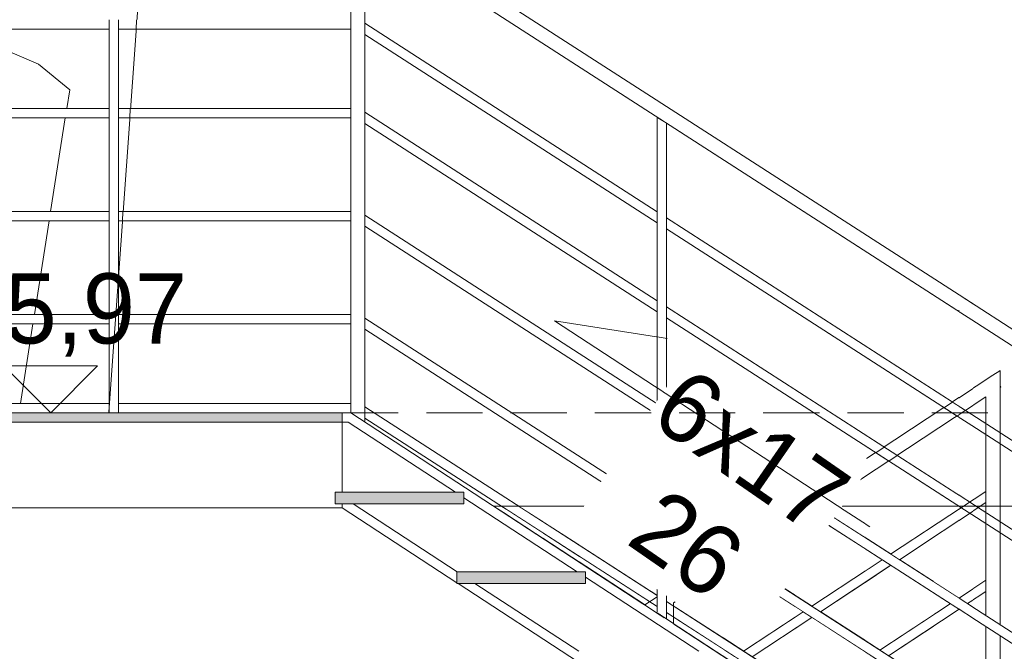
# Model space of a CAD drawing. Header units: millimetres. Extents: x 16408 to 141596, y -21057 to 26364.
# Tile 78 of 138: x 29375 to 31479, y 15456 to 16806. Entities that reach past the tile are written whole.
import ezdxf

# ---------------------------------------------------------------- set-up
doc = ezdxf.new("R2010")
doc.units = ezdxf.units.MM
doc.header["$MEASUREMENT"] = 0
doc.linetypes.add('Przerywana gęsta', pattern=[180, 120, -60])
doc.linetypes.add('Wipeout_Contour', pattern=[1000, 0, -1000])
for name, color, linetype, lineweight in [('0_Nr_pióra__1', 7, 'Continuous', 13), ('0_Nr_pióra__103', 7, 'Continuous', 5), ('0_Nr_pióra__51', 7, 'Continuous', 15), ('0_Nr_pióra__90', 7, 'Continuous', 13), ('inw_schody zewnętrzne_Nr_pióra__87', 7, 'Continuous', 13)]:
    doc.layers.add(name, color=color, linetype=linetype, lineweight=lineweight)
doc.layers.add('inw_schody zewnętrzne', color=7, linetype='Continuous')
doc.layers.add('inw_ściany zewnętrzne_Nr_pióra__61', color=7, linetype='Continuous', lineweight=13, true_color=0x6a6a6a)
doc.styles.add('STYL_AUTOMATYCZNY_2', font='txt')

# ---------------------------------------------------------------- blocks, each defined once
blk = doc.blocks.new('Wymiary_35_1', base_point=(29441.8, 15966.4))
at = {"layer": '0_Nr_pióra__1', "color": 7, "linetype": 'Continuous', "lineweight": 13}
for p, q in [((29441.8, 15966.4), (29341.8, 16066.4)), ((29341.8, 16066.4), (29541.8, 16066.4)), ((29541.8, 16066.4), (29441.8, 15966.4))]:
    blk.add_line(p, q, dxfattribs=at)
at = {"layer": '0_Nr_pióra__1', "color": 7, "lineweight": 13, "insert": (29114.2, 16086.4), "char_height": 150, "attachment_point": 7, "style": 'STYL_AUTOMATYCZNY_2'}
blk.add_mtext('\\A1;{\\pql;\\fCentury Gothic|b0|i0|c238|p34;+15,97}', dxfattribs=at)

msp = doc.modelspace()

# ---------------------------------------------------------------- wipeouts: each hides what was drawn before it
at = {"color": 254, "linetype": 'Wipeout_Contour', "lineweight": 0, "ltscale": 134249.110136}
msp.add_wipeout([(29179, 15966.4), (29373.9, 15966.4), (29482.3, 16656.4), (29287.4, 16656.4)], dxfattribs=at).dxf.layer = 'inw_schody zewnętrzne'
at = {"color": 254, "linetype": 'Wipeout_Contour', "lineweight": 0, "ltscale": 271329.607126}
msp.add_wipeout([(29831.4, 15946.4), (29817.5, 15766.4), (30064.5, 15766.4), (30064.5, 15771.4), (30049.5, 15771.4), (30049.5, 15796.4), (30064.5, 15796.4), (30064.5, 15946.4)], dxfattribs=at).dxf.layer = 'inw_schody zewnętrzne'
at = {"color": 254, "linetype": 'Wipeout_Contour', "lineweight": 0, "ltscale": 102745.632405}
msp.add_wipeout([(30388.6, 15766.4), (30415.9, 15748.6), (30415.9, 15766.4)], dxfattribs=at).dxf.layer = 'inw_schody zewnętrzne'
at = {"color": 254, "linetype": 'Wipeout_Contour', "lineweight": 0, "ltscale": 139524.28153}
msp.add_wipeout([(31328.8, 15766.4), (31181.8, 15766.4), (31181.8, 15247.8), (31328.8, 15151.7)], dxfattribs=at).dxf.layer = 'inw_schody zewnętrzne'

# ---------------------------------------------------------------- next in the draw order: wipeouts: each hides what was drawn before it
at = {"color": 254, "linetype": 'Wipeout_Contour', "lineweight": 0, "ltscale": 102173.880917}
msp.add_wipeout([(30064.5, 15954.7), (30064.5, 15796.4), (30306.6, 15796.4)], dxfattribs=at)
at = {"color": 254, "linetype": 'Wipeout_Contour', "lineweight": 0, "ltscale": 204159.295802}
msp.add_wipeout([(30088.3, 15771.4), (30064.5, 15771.4), (30064.5, 15763.3), (30309.5, 15603.1), (30309.5, 15626.4), (30310, 15626.4)], dxfattribs=at)
at = {"color": 254, "linetype": 'Wipeout_Contour', "lineweight": 0, "ltscale": 135046.978927}
msp.add_wipeout([(29220.4, 16711.2), (29287.4, 16656.4), (29482.3, 16656.4), (29415.3, 16711.2)], dxfattribs=at).dxf.layer = 'inw_schody zewnętrzne'
at = {"color": 254, "linetype": 'Wipeout_Contour', "lineweight": 0, "ltscale": 139078.037302}
msp.add_wipeout([(31031.9, 15766.4), (31031.9, 15345.8), (31181.8, 15247.8), (31181.8, 15766.4)], dxfattribs=at).dxf.layer = 'inw_schody zewnętrzne'

# ---------------------------------------------------------------- next in the draw order: wipeouts: each hides what was drawn before it
at = {"color": 254, "linetype": 'Wipeout_Contour', "lineweight": 0, "ltscale": 168521.779267}
msp.add_wipeout([(29153.5, 16740.4), (29220.4, 16711.2), (29415.3, 16711.2), (29337.9, 16745), (29165.4, 16745)], dxfattribs=at).dxf.layer = 'inw_schody zewnętrzne'
at = {"color": 254, "linetype": 'Wipeout_Contour', "lineweight": 0, "ltscale": 138625.544123}
msp.add_wipeout([(31031.9, 15766.4), (30879.8, 15766.4), (30879.8, 15445.3), (31031.9, 15345.8)], dxfattribs=at).dxf.layer = 'inw_schody zewnętrzne'

# ---------------------------------------------------------------- next in the draw order: wipeouts: each hides what was drawn before it
at = {"color": 254, "linetype": 'Wipeout_Contour', "lineweight": 0, "ltscale": 138168.836455}
msp.add_wipeout([(30725.9, 15766.4), (30725.9, 15545.9), (30879.8, 15445.3), (30879.8, 15766.4)], dxfattribs=at).dxf.layer = 'inw_schody zewnętrzne'

# ---------------------------------------------------------------- next in the draw order: wipeouts: each hides what was drawn before it
at = {"color": 254, "linetype": 'Wipeout_Contour', "lineweight": 0, "ltscale": 137709.95904}
msp.add_wipeout([(30725.9, 15766.4), (30571.1, 15766.4), (30571.1, 15647.2), (30725.9, 15545.9)], dxfattribs=at).dxf.layer = 'inw_schody zewnętrzne'

# ---------------------------------------------------------------- next in the draw order: wipeouts: each hides what was drawn before it
at = {"color": 254, "linetype": 'Wipeout_Contour', "lineweight": 0, "ltscale": 170968.932055}
msp.add_wipeout([(30348.3, 15601.4), (30312.1, 15601.4), (30569.5, 15433.1), (30569.5, 15456.4), (30570, 15456.4)], dxfattribs=at)
at = {"color": 254, "linetype": 'Wipeout_Contour', "lineweight": 0, "ltscale": 137365.381393}
msp.add_wipeout([(30493.5, 15697.9), (30571.1, 15647.2), (30571.1, 15766.4), (30493.5, 15766.4)], dxfattribs=at).dxf.layer = 'inw_schody zewnętrzne'

# ---------------------------------------------------------------- next in the draw order: wipeouts: each hides what was drawn before it
at = {"color": 254, "linetype": 'Wipeout_Contour', "lineweight": 0, "ltscale": 137136.164762}
msp.add_wipeout([(30493.5, 15766.4), (30415.9, 15766.4), (30415.9, 15748.6), (30493.5, 15697.9)], dxfattribs=at).dxf.layer = 'inw_schody zewnętrzne'

# ---------------------------------------------------------------- next in the draw order: wipeouts: each hides what was drawn before it
at = {"color": 254, "linetype": 'Wipeout_Contour', "lineweight": 0, "ltscale": 585524.47313}
msp.add_wipeout([(31364.5, 15128.4), (30064.5, 15978.4), (30064.5, 15954.7), (30306.6, 15796.4), (30324.5, 15796.4), (30324.5, 15784.7), (30566.6, 15626.4), (30584.5, 15626.4), (30584.5, 15614.7), (30826.6, 15456.4), (30844.5, 15456.4), (30844.5, 15444.7), (31086.6, 15286.4), (31104.5, 15286.4), (31104.5, 15274.7), (31346.6, 15116.4), (31364.5, 15116.4)], dxfattribs=at)

# ---------------------------------------------------------------- next in the draw order: hatches: boundary and pattern name
at = {"layer": '0_Nr_pióra__1', "linetype": 'Continuous', "lineweight": 0, "true_color": 0x000000}
msp.add_hatch(color=18, dxfattribs=at).paths.add_polyline_path([(30064.5, 15946.4), (30064.5, 15966.4), (28719.4, 15966.4), (28713, 15946.4)])

# ---------------------------------------------------------------- next in the draw order: wipeouts: each hides what was drawn before it
at = {"color": 254, "linetype": 'Wipeout_Contour', "lineweight": 0, "ltscale": 257275.211859}
msp.add_wipeout([(30807.6, 20512.3), (32531.8, 15143.8), (32728.1, 15766.4), (31148.3, 20691.7), (31043.7, 21112.3), (29925.6, 21112.3), (30179.3, 20512.3)], dxfattribs=at).dxf.layer = 'inw_schody zewnętrzne'

# ---------------------------------------------------------------- next in the draw order: hatches: boundary and pattern name
at = {"layer": '0_Nr_pióra__1', "linetype": 'Continuous', "lineweight": 0, "true_color": 0x000000}
msp.add_hatch(color=18, dxfattribs=at).paths.add_polyline_path([(30584.5, 15601.4), (30584.5, 15626.4), (30309.5, 15626.4), (30309.5, 15601.4)])

# ---------------------------------------------------------------- next in the draw order: wipeouts: each hides what was drawn before it
at = {"color": 254, "linetype": 'Wipeout_Contour', "lineweight": 0, "ltscale": 141260.493248}
msp.add_wipeout([(31470.1, 16024), (31471.8, 16021.4), (31472.3, 16021.4), (31470.9, 16023.4)], dxfattribs=at)
at = {"color": 254, "linetype": 'Wipeout_Contour', "lineweight": 0, "ltscale": 347077.803161}
msp.add_wipeout([(30729.4, 15531.7), (30729.6, 15531.5), (30751.9, 15546.3), (30751.9, 15546.5), (30771.9, 15559.7), (30772.5, 15559.9), (30772.5, 15559.8), (31440.1, 16000.2), (31440.1, 16000.5), (31455.2, 16010.4)], dxfattribs=at)
at = {"color": 254, "linetype": 'Wipeout_Contour', "lineweight": 0, "ltscale": 138120.209268}
msp.add_wipeout([(28256.9, 15766.4), (28655.2, 15766.4), (30179.3, 20512.3), (29925.6, 21012.3)], dxfattribs=at).dxf.layer = 'inw_schody zewnętrzne'

# ---------------------------------------------------------------- next in the draw order: hatches: boundary and pattern name
at = {"layer": '0_Nr_pióra__1', "linetype": 'Continuous', "lineweight": 0, "true_color": 0x000000}
msp.add_hatch(color=18, dxfattribs=at).paths.add_polyline_path([(30324.5, 15771.4), (30324.5, 15796.4), (30049.5, 15796.4), (30049.5, 15771.4)])

# ---------------------------------------------------------------- next in the draw order: linework, layer by layer
at = {"layer": '0_Nr_pióra__1', "color": 7, "linetype": 'Continuous', "lineweight": 13}
msp.add_line((30064.5, 15946.4), (28713, 15946.4), dxfattribs=at)
at = {"layer": '0_Nr_pióra__103', "color": 7, "linetype": 'Continuous', "lineweight": 5}
for p, q in [((30064.5, 15946.4), (30064.5, 15796.4)), ((30064.5, 15771.4), (30064.5, 15763.3))]:
    msp.add_line(p, q, dxfattribs=at)
at = {"layer": '0_Nr_pióra__51', "color": 7, "linetype": 'Continuous', "lineweight": 15}
msp.add_line((30049.5, 15796.4), (30049.5, 15771.4), dxfattribs=at)
at = {"layer": 'inw_schody zewnętrzne_Nr_pióra__87', "color": 7, "linetype": 'Continuous', "lineweight": 13}
for p, q in [((29337.9, 16745), (29415.3, 16711.2)), ((29415.3, 16711.2), (29482.3, 16656.4)), ((28654.2, 15763.3), (30064.5, 15763.3))]:
    msp.add_line(p, q, dxfattribs=at)

# ---------------------------------------------------------------- next in the draw order: wipeouts: each hides what was drawn before it
at = {"color": 254, "linetype": 'Wipeout_Contour', "lineweight": 0, "ltscale": 175122.781088}
msp.add_wipeout([(30112.8, 17001.1), (31381.5, 16183.2), (31382.8, 16185.1), (31382.8, 16218), (30112.8, 17036.8)], dxfattribs=at)
at = {"color": 254, "linetype": 'Wipeout_Contour', "lineweight": 0, "ltscale": 135604.526879}
msp.add_wipeout([(29331.8, 16806.4), (29325.4, 16786.4), (29566.7, 16786.4), (29566.7, 16806.4)], dxfattribs=at)
at = {"color": 254, "linetype": 'Wipeout_Contour', "lineweight": 0, "ltscale": 136952.295747}
msp.add_wipeout([(29586.7, 16806.4), (29586.7, 16786.4), (30082.8, 16786.4), (30082.8, 16806.4)], dxfattribs=at)
at = {"color": 254, "linetype": 'Wipeout_Contour', "lineweight": 0, "ltscale": 135123.424226}
msp.add_wipeout([(29270.8, 16616.4), (29264.4, 16596.4), (29566.7, 16596.4), (29566.7, 16616.4)], dxfattribs=at)
at = {"color": 254, "linetype": 'Wipeout_Contour', "lineweight": 0, "ltscale": 136581.047577}
msp.add_wipeout([(29586.7, 16616.4), (29586.7, 16596.4), (30082.8, 16596.4), (30082.8, 16616.4)], dxfattribs=at)
at = {"color": 254, "linetype": 'Wipeout_Contour', "lineweight": 0, "ltscale": 134569.735955}
msp.add_wipeout([(29200.1, 16396.4), (29193.7, 16376.4), (29566.7, 16376.4), (29566.7, 16396.4)], dxfattribs=at)
at = {"color": 254, "linetype": 'Wipeout_Contour', "lineweight": 0, "ltscale": 136155.216568}
msp.add_wipeout([(29586.7, 16396.4), (29586.7, 16376.4), (30082.8, 16376.4), (30082.8, 16396.4)], dxfattribs=at)
at = {"color": 254, "linetype": 'Wipeout_Contour', "lineweight": 0, "ltscale": 134019.714815}
msp.add_wipeout([(29123.1, 16156.4), (29566.7, 16156.4), (29566.7, 16176.4), (29129.5, 16176.4)], dxfattribs=at)
at = {"color": 254, "linetype": 'Wipeout_Contour', "lineweight": 0, "ltscale": 135733.754985}
msp.add_wipeout([(29586.7, 16156.4), (30082.8, 16156.4), (30082.8, 16176.4), (29586.7, 16176.4)], dxfattribs=at)
at = {"color": 254, "linetype": 'Wipeout_Contour', "lineweight": 0, "ltscale": 139453.684807}
msp.add_wipeout([(30702, 15549.6), (30729.4, 15531.7), (31455.2, 16010.4), (31455.2, 16046.4)], dxfattribs=at)
at = {"color": 254, "linetype": 'Wipeout_Contour', "lineweight": 0, "ltscale": 141257.728239}
msp.add_wipeout([(31471.8, 16021.4), (31470.1, 16020.2), (31471, 16020.5), (31472.3, 16021.4)], dxfattribs=at)
at = {"color": 254, "linetype": 'Wipeout_Contour', "lineweight": 0, "ltscale": 133557.097187}
msp.add_wipeout([(29070.6, 15966.4), (29566.7, 15966.4), (29566.7, 15986.4), (29070.6, 15986.4)], dxfattribs=at)
at = {"color": 254, "linetype": 'Wipeout_Contour', "lineweight": 0, "ltscale": 135373.313124}
msp.add_wipeout([(29586.7, 15966.4), (30082.8, 15966.4), (30082.8, 15986.4), (29586.7, 15986.4)], dxfattribs=at)

# ---------------------------------------------------------------- next in the draw order: linework, layer by layer
at = {"layer": '0_Nr_pióra__1', "color": 7, "linetype": 'Continuous', "lineweight": 13}
for q in [(28719.4, 15966.4), (30064.5, 15946.4)]:
    msp.add_line((30064.5, 15966.4), q, dxfattribs=at)
at = {"layer": '0_Nr_pióra__103', "color": 7, "linetype": 'Continuous', "lineweight": 5}
for p, q in [((29566.7, 16786.4), (29566.7, 16806.4)), ((29586.7, 16786.4), (29586.7, 16806.4)), ((29566.7, 16786.4), (28982.8, 16786.4)), ((29566.7, 16616.4), (29566.7, 16786.4)), ((29586.7, 16616.4), (29586.7, 16786.4)), ((29566.7, 16616.4), (28928.2, 16616.4)), ((29566.7, 16596.4), (29566.7, 16616.4)), ((29586.7, 16596.4), (29586.7, 16616.4)), ((29566.7, 16596.4), (28921.7, 16596.4)), ((29566.7, 16396.4), (29566.7, 16596.4)), ((29586.7, 16396.4), (29586.7, 16596.4)), ((29566.7, 16396.4), (28857.5, 16396.4)), ((29566.7, 16376.4), (29566.7, 16396.4)), ((29586.7, 16376.4), (29586.7, 16396.4)), ((29566.7, 16376.4), (28856.8, 16376.4)), ((29566.7, 16176.4), (29566.7, 16376.4)), ((29586.7, 16176.4), (29586.7, 16376.4)), ((29566.7, 16176.4), (28786.8, 16176.4)), ((29566.7, 16156.4), (29566.7, 16176.4)), ((29586.7, 16156.4), (29586.7, 16176.4)), ((29566.7, 16156.4), (28776.3, 16156.4)), ((29566.7, 15986.4), (29566.7, 16156.4)), ((29586.7, 15986.4), (29586.7, 16156.4)), ((29566.7, 15986.4), (28725.8, 15986.4)), ((29566.7, 15966.4), (29566.7, 15986.4)), ((29586.7, 15966.4), (29586.7, 15986.4)), ((29566.7, 15966.4), (29070.6, 15966.4)), ((29586.7, 15966.4), (29566.7, 15966.4))]:
    msp.add_line(p, q, dxfattribs=at)
at = {"layer": 'inw_schody zewnętrzne_Nr_pióra__87', "color": 7, "linetype": 'Continuous', "lineweight": 13}
for p, q in [((29565.8, 15967.9), (29807.3, 19353.9)), ((29482.3, 16656.4), (29476, 16616.4)), ((29472.9, 16596.4), (29441.4, 16396.4)), ((29438.3, 16376.4), (29406.9, 16176.4)), ((29403.7, 16156.4), (29377, 15986.4))]:
    msp.add_line(p, q, dxfattribs=at)

# ---------------------------------------------------------------- next in the draw order: block references
at = {"color": 7, "linetype": 'Continuous', "lineweight": 13}
msp.add_blockref('Wymiary_35_1', (29441.8, 15966.4), dxfattribs=at)

# ---------------------------------------------------------------- next in the draw order: wipeouts: each hides what was drawn before it
at = {"color": 254, "linetype": 'Wipeout_Contour', "lineweight": 0, "ltscale": 105943.415255}
msp.add_wipeout([(31471.8, 16021.4), (31470.1, 16024), (31470.1, 16020.2)], dxfattribs=at)
at = {"color": 254, "linetype": 'Wipeout_Contour', "lineweight": 0, "ltscale": 137074.912018}
msp.add_wipeout([(30737.8, 15575.7), (30112.8, 15978.7), (30112.8, 15954.9), (30737.8, 15552)], dxfattribs=at)
at = {"color": 254, "linetype": 'Wipeout_Contour', "lineweight": 0, "ltscale": 102161.770719}
msp.add_wipeout([(30097.8, 15946.4), (30082.8, 15956.1), (30082.8, 15946.4)], dxfattribs=at)
at = {"color": 254, "linetype": 'Wipeout_Contour', "lineweight": 0, "ltscale": 139425.974131}
msp.add_wipeout([(31046.2, 15324.6), (31046.3, 15324.5), (31440.1, 15584.2), (31440.1, 15584.4)], dxfattribs=at)
at = {"color": 254, "linetype": 'Wipeout_Contour', "lineweight": 0, "ltscale": 137878.956408}
msp.add_wipeout([(30771.9, 15559.7), (30771.9, 15503.9), (30772.5, 15503.5), (30772.5, 15559.9)], dxfattribs=at)

# ---------------------------------------------------------------- next in the draw order: linework, layer by layer
at = {"layer": '0_Nr_pióra__103', "color": 7, "linetype": 'Continuous', "lineweight": 5}
for p, q in [((30309.5, 15626.4), (30309.5, 15601.4)), ((30584.5, 15626.4), (30309.5, 15626.4)), ((30584.5, 15601.4), (30309.5, 15601.4)), ((30569.5, 15433.1), (30312.1, 15601.4)), ((30570, 15456.4), (30348.3, 15601.4))]:
    msp.add_line(p, q, dxfattribs=at)
at = {"layer": '0_Nr_pióra__51', "color": 7, "linetype": 'Continuous', "lineweight": 15}
msp.add_line((30584.5, 15626.4), (30584.5, 15601.4), dxfattribs=at)

# ---------------------------------------------------------------- next in the draw order: wipeouts: each hides what was drawn before it
at = {"color": 254, "linetype": 'Wipeout_Contour', "lineweight": 0, "ltscale": 137426.240209}
msp.add_wipeout([(30112.8, 16168.7), (30112.8, 16144.9), (30737.8, 15742), (30737.8, 15765.7)], dxfattribs=at)
at = {"color": 254, "linetype": 'Wipeout_Contour', "lineweight": 0, "ltscale": 281605.152403}
msp.add_wipeout([(31470.1, 16056.2), (31470.1, 14956.2), (31470.9, 14956.5), (31470.9, 16020.5), (31470.1, 16020.2), (31470.1, 16024), (31470.9, 16023.4), (31470.9, 16056.5)], dxfattribs=at)
at = {"color": 254, "linetype": 'Wipeout_Contour', "lineweight": 0, "ltscale": 139425.486154}
msp.add_wipeout([(31440.1, 15608.3), (31027.9, 15336.5), (31046.2, 15324.6), (31440.1, 15584.4)], dxfattribs=at)
at = {"color": 254, "linetype": 'Wipeout_Contour', "lineweight": 0, "ltscale": 137842.249969}
msp.add_wipeout([(30751.9, 15546.5), (30751.9, 15517), (30771.9, 15503.9), (30771.9, 15559.7)], dxfattribs=at)

# ---------------------------------------------------------------- next in the draw order: linework, layer by layer
at = {"layer": '0_Nr_pióra__1', "color": 7, "linetype": 'Continuous', "lineweight": 13}
for p, q in [((31455.3, 16046.4), (31470.1, 16056.2)), ((31470.1, 16056.2), (31470.9, 16056.5)), ((31470.9, 16023.4), (31470.9, 16056.5))]:
    msp.add_line(p, q, dxfattribs=at)
at = {"layer": '0_Nr_pióra__103', "color": 7, "linetype": 'Continuous', "lineweight": 5}
for p, q in [((31470.1, 16024), (31471.8, 16021.4)), ((31472.3, 16021.4), (31470.9, 16023.4)), ((31470.9, 16020.5), (31472.3, 16021.4)), ((31470.9, 15513.1), (31470.9, 16020.5)), ((31471.8, 16021.4), (31472.3, 16021.4)), ((30566.6, 15626.4), (30324.5, 15784.7)), ((30309.5, 15603.1), (30064.5, 15763.3)), ((30310, 15626.4), (30088.3, 15771.4)), ((31470.9, 15293.1), (31470.9, 15489.3))]:
    msp.add_line(p, q, dxfattribs=at)
at = {"layer": '0_Nr_pióra__51', "color": 7, "linetype": 'Continuous', "lineweight": 15}
for p, q in [((30324.5, 15796.4), (30049.5, 15796.4)), ((30324.5, 15796.4), (30324.5, 15771.4)), ((30324.5, 15771.4), (30049.5, 15771.4))]:
    msp.add_line(p, q, dxfattribs=at)

# ---------------------------------------------------------------- next in the draw order: wipeouts: each hides what was drawn before it
at = {"color": 254, "linetype": 'Wipeout_Contour', "lineweight": 0, "ltscale": 137837.157271}
msp.add_wipeout([(30112.8, 16388.7), (30112.8, 16364.9), (30737.8, 15962), (30737.8, 15985.7)], dxfattribs=at)
at = {"color": 254, "linetype": 'Wipeout_Contour', "lineweight": 0, "ltscale": 139420.49939}
msp.add_wipeout([(30901.5, 15419.1), (30901.7, 15419), (31440.1, 15774.2), (31440.1, 15774.4)], dxfattribs=at)

# ---------------------------------------------------------------- next in the draw order: wipeouts: each hides what was drawn before it
at = {"color": 254, "linetype": 'Wipeout_Contour', "lineweight": 0, "ltscale": 138252.453927}
msp.add_wipeout([(30737.8, 16205.7), (30112.8, 16608.7), (30112.8, 16584.9), (30737.8, 16182)], dxfattribs=at)
at = {"color": 254, "linetype": 'Wipeout_Contour', "lineweight": 0, "ltscale": 139420.212341}
msp.add_wipeout([(31440.1, 15798.3), (30883.3, 15431.1), (30901.5, 15419.1), (31440.1, 15774.4)], dxfattribs=at)

# ---------------------------------------------------------------- next in the draw order: linework, layer by layer
at = {"layer": '0_Nr_pióra__103', "color": 7, "linetype": 'Continuous', "lineweight": 5}
for p, q in [((31440.1, 15533), (31440.1, 16000.5)), ((31440.1, 15313), (31440.1, 15509.2))]:
    msp.add_line(p, q, dxfattribs=at)

# ---------------------------------------------------------------- next in the draw order: wipeouts: each hides what was drawn before it
at = {"color": 254, "linetype": 'Wipeout_Contour', "lineweight": 0, "ltscale": 138614.613476}
msp.add_wipeout([(30737.8, 16395.7), (30112.8, 16798.7), (30112.8, 16774.9), (30737.8, 16372)], dxfattribs=at)
at = {"color": 254, "linetype": 'Wipeout_Contour', "lineweight": 0, "ltscale": 138625.850176}
msp.add_wipeout([(30757.8, 15562.9), (30757.8, 15539.1), (31382.8, 15136.2), (31382.8, 15159.9)], dxfattribs=at)

# ---------------------------------------------------------------- next in the draw order: wipeouts: each hides what was drawn before it
at = {"color": 254, "linetype": 'Wipeout_Contour', "lineweight": 0, "ltscale": 205435.031236}
msp.add_wipeout([(30082.8, 17056.1), (30082.8, 15956.1), (30097.8, 15946.4), (30097.8, 15958.4), (30112.8, 15948.6), (30112.8, 17036.8)], dxfattribs=at)
at = {"color": 254, "linetype": 'Wipeout_Contour', "lineweight": 0, "ltscale": 138964.162434}
msp.add_wipeout([(31382.8, 15349.9), (30757.8, 15752.9), (30757.8, 15729.1), (31382.8, 15326.2)], dxfattribs=at)

# ---------------------------------------------------------------- next in the draw order: linework, layer by layer
at = {"layer": '0_Nr_pióra__103', "color": 7, "linetype": 'Continuous', "lineweight": 5}
for p, q in [((30082.8, 15966.4), (30082.8, 17016.4)), ((30112.8, 15948.6), (30112.8, 17001.1)), ((30082.8, 16786.4), (29586.7, 16786.4)), ((30082.8, 16616.4), (29586.7, 16616.4)), ((30082.8, 16596.4), (29586.7, 16596.4)), ((30082.8, 16396.4), (29586.7, 16396.4)), ((30082.8, 16376.4), (29586.7, 16376.4)), ((30082.8, 16176.4), (29586.7, 16176.4)), ((30082.8, 16156.4), (29586.7, 16156.4)), ((30082.8, 15986.4), (29586.7, 15986.4)), ((30082.8, 15966.4), (29586.7, 15966.4)), ((30306.6, 15796.4), (30077.2, 15946.4)), ((30940.8, 15444.9), (31068.2, 15528.9))]:
    msp.add_line(p, q, dxfattribs=at)
at = {"layer": '0_Nr_pióra__90', "color": 7, "linetype": 'Continuous', "lineweight": 13}
for p, q in [((30064.5, 15966.4), (30082.8, 15966.4)), ((30064.5, 15946.4), (30077.2, 15946.4))]:
    msp.add_line(p, q, dxfattribs=at)

# ---------------------------------------------------------------- next in the draw order: wipeouts: each hides what was drawn before it
at = {"color": 254, "linetype": 'Wipeout_Contour', "lineweight": 0, "ltscale": 139360.043935}
msp.add_wipeout([(31382.8, 15569.9), (30757.8, 15972.9), (30757.8, 15949.1), (31382.8, 15546.2)], dxfattribs=at)

# ---------------------------------------------------------------- next in the draw order: linework, layer by layer
at = {"layer": '0_Nr_pióra__103', "color": 7, "linetype": 'Continuous', "lineweight": 5}
for p, q in [((31068, 15552.9), (31218.4, 15652.1)), ((31086.5, 15540.9), (31236.9, 15640.2)), ((30772.5, 15515.5), (30772.5, 15559.9)), ((31213.6, 15459), (31364.1, 15558.2)), ((30922.3, 15456.8), (31049.7, 15540.8))]:
    msp.add_line(p, q, dxfattribs=at)

# ---------------------------------------------------------------- next in the draw order: wipeouts: each hides what was drawn before it
at = {"color": 254, "linetype": 'Wipeout_Contour', "lineweight": 0, "ltscale": 139760.344618}
msp.add_wipeout([(30757.8, 16169.1), (31382.8, 15766.2), (31382.8, 15789.9), (30757.8, 16192.9)], dxfattribs=at)

# ---------------------------------------------------------------- next in the draw order: wipeouts: each hides what was drawn before it
at = {"color": 254, "linetype": 'Wipeout_Contour', "lineweight": 0, "ltscale": 140109.586061}
msp.add_wipeout([(30757.8, 16382.9), (30757.8, 16359.1), (31382.8, 15956.2), (31382.8, 15979.9)], dxfattribs=at)

# ---------------------------------------------------------------- next in the draw order: wipeouts: each hides what was drawn before it
at = {"color": 254, "linetype": 'Wipeout_Contour', "lineweight": 0, "ltscale": 138774.647738}
msp.add_wipeout([(30737.8, 16598.2), (30737.8, 15539.9), (30757.8, 15526.8), (30757.8, 16585.3)], dxfattribs=at)
at = {"color": 254, "linetype": 'Wipeout_Contour', "lineweight": 0, "ltscale": 175200.031873}
msp.add_wipeout([(31382.8, 15118.2), (31397.8, 15108.4), (31412.8, 15098.7), (31412.8, 16198.7), (31382.8, 16218)], dxfattribs=at)

# ---------------------------------------------------------------- next in the draw order: linework, layer by layer
at = {"layer": '0_Nr_pióra__1', "color": 7, "linetype": 'Continuous', "lineweight": 13}
msp.add_line((31382.8, 16218), (31611.2, 16070.8), dxfattribs=at)
at = {"layer": '0_Nr_pióra__103', "color": 7, "linetype": 'Continuous', "lineweight": 5}
for p, q in [((31382.8, 16218), (30112.8, 17036.8)), ((31611.8, 16034.7), (30112.8, 17001.1)), ((30737.8, 16395.7), (30112.8, 16798.7)), ((30737.8, 16372), (30112.8, 16774.9)), ((30737.8, 16205.7), (30112.8, 16608.7)), ((30737.8, 16182), (30112.8, 16584.9)), ((30737.8, 16395.7), (30737.8, 16598.2)), ((30757.8, 16382.9), (30757.8, 16585.3)), ((30737.8, 16372), (30737.8, 16395.7)), ((30737.8, 15985.7), (30112.8, 16388.7)), ((30737.8, 16205.7), (30737.8, 16372)), ((31611.2, 15832.7), (30757.8, 16382.9)), ((30757.8, 16359.1), (30757.8, 16382.9)), ((30737.8, 15962), (30112.8, 16364.9)), ((31611.2, 15808.9), (30757.8, 16359.1)), ((30757.8, 16192.9), (30757.8, 16359.1)), ((30737.8, 16182), (30737.8, 16205.7)), ((30737.8, 15985.7), (30737.8, 16182)), ((31611.2, 15642.7), (30757.8, 16192.9)), ((30757.8, 16169.1), (30757.8, 16192.9)), ((31381.5, 16183.2), (31382.8, 16185.1)), ((30737.8, 15765.7), (30112.8, 16168.7)), ((31611.2, 15618.9), (30757.8, 16169.1)), ((30757.8, 15972.9), (30757.8, 16169.1)), ((30737.8, 15742), (30112.8, 16144.9)), ((30757.8, 15586.3), (31455.3, 16046.4)), ((30772.5, 15559.8), (31440.1, 16000.2)), ((30737.8, 15575.7), (30112.8, 15978.7)), ((30757.8, 15972.9), (30737.8, 15985.7)), ((31611.2, 15422.7), (30757.8, 15972.9)), ((30757.8, 15949.1), (30757.8, 15972.9)), ((31641.2, 14947.4), (30082.8, 15966.4)), ((30737.8, 15552), (30112.8, 15954.9)), ((30757.8, 15949.1), (30737.8, 15962)), ((30737.8, 15765.7), (30737.8, 15962)), ((31611.2, 15398.9), (30757.8, 15949.1)), ((30757.8, 15752.9), (30757.8, 15949.1)), ((31236.6, 15664.1), (31440.1, 15798.3)), ((30757.8, 15752.9), (30737.8, 15765.7)), ((30737.8, 15742), (30737.8, 15765.7)), ((31255.2, 15652.2), (31440.1, 15774.2)), ((30757.8, 15729.1), (30737.8, 15742)), ((30737.8, 15575.7), (30737.8, 15742)), ((31611.2, 15202.7), (30757.8, 15752.9)), ((30757.8, 15729.1), (30757.8, 15752.9)), ((31611.2, 15178.9), (30757.8, 15729.1)), ((30757.8, 15562.9), (30757.8, 15729.1)), ((30826.6, 15456.4), (30584.5, 15614.7)), ((31382.3, 15570.2), (31440.1, 15608.3)), ((30711.1, 15555.6), (30737.8, 15573.1)), ((30737.8, 15552), (30737.8, 15575.7)), ((31400.8, 15558.3), (31440.1, 15584.2)), ((30737.8, 15539.9), (30737.8, 15552)), ((31611.2, 15012.7), (30757.8, 15562.9)), ((30757.8, 15539.1), (30757.8, 15562.9)), ((31611.2, 14988.9), (30757.8, 15539.1)), ((30757.8, 15526.8), (30757.8, 15539.1)), ((31232.2, 15447), (31382.8, 15546.4))]:
    msp.add_line(p, q, dxfattribs=at)
at = {"layer": 'inw_schody zewnętrzne_Nr_pióra__87', "color": 7, "linetype": 'Continuous', "lineweight": 13}
msp.add_line((30388.6, 15766.4), (31611.2, 15766.4), dxfattribs=at)

# ---------------------------------------------------------------- next in the draw order: wipeouts: each hides what was drawn before it
at = {"color": 7, "linetype": 'Wipeout_Contour', "lineweight": 5, "ltscale": 138709.923927}
msp.add_wipeout([(30824.9, 16117.9), (31197.4, 15859.9), (30921.6, 15461.7), (30549.1, 15719.7)], dxfattribs=at).dxf.layer = '0_Nr_pióra__103'

# ---------------------------------------------------------------- next in the draw order: linework, layer by layer
at = {"layer": '0_Nr_pióra__1', "color": 7, "linetype": 'Continuous', "lineweight": 13}
for p, q in [((31192.1, 15722.3), (30518.2, 16162.9)), ((30518.2, 16162.9), (30758.7, 16125.2))]:
    msp.add_line(p, q, dxfattribs=at)
at = {"layer": 'inw_ściany zewnętrzne_Nr_pióra__61', "color": 251, "linetype": 'Przerywana gęsta', "lineweight": 13, "true_color": 0x6a6a6a, "flags": 128}
msp.add_lwpolyline([(30064.5, 15966.4), (38941.5, 15966.4)], dxfattribs=at)

# ---------------------------------------------------------------- next in the draw order: texts
at = {"layer": '0_Nr_pióra__103', "color": 7, "linetype": 'Continuous', "lineweight": 5, "insert": (30758.2, 15623.6), "char_height": 150, "attachment_point": 8, "rotation": 325.2967, "line_spacing_factor": 0.963147, "style": 'STYL_AUTOMATYCZNY_2'}
msp.add_mtext('\\A1;{\\pqc;\\fCentury Gothic|b0|i0|c238|p34;6x17\\P\\pqc;\\fCentury Gothic|b0|i0|c238|p34;26}', dxfattribs=at)

doc.saveas('drawing.dxf')
